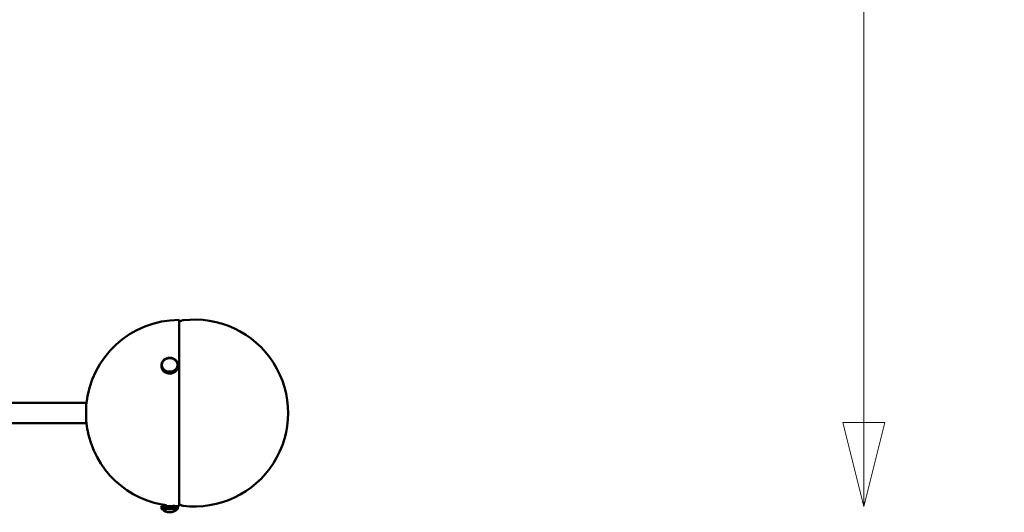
# Model space of a CAD drawing. Header units: millimetres. Extents: x 673 to 4813, y 821 to 3468.
# Tile 11 of 29: x 1895 to 2528, y 1217 to 1533. Entities that reach past the tile are written whole.
import ezdxf

# ---------------------------------------------------------------- set-up
doc = ezdxf.new("R2010")
doc.units = ezdxf.units.MM
doc.header["$LTSCALE"] = 18
doc.layers.add('Widoczne (ISO)', color=7, linetype='Continuous', lineweight=50)
doc.layers.add('Wymiar (ISO)', color=7, linetype='Continuous', lineweight=18)
doc.styles.add('Tekst notatki (ISO)', font='tahoma.ttf')
doc.dimstyles.new('Domyślne (ISO)', dxfattribs={"dimscale": 18, "dimtxt": 3, "dimasz": 3, "dimexe": 3.175, "dimexo": 0, "dimgap": 0.762, "dimtad": 1, "dimdec": 1, "dimlfac": 0.03937, "dimrnd": 1e-08, "dimzin": 0, "dimdsep": 46, "dimtxsty": 'Tekst notatki (ISO)', "dimblk": 'Filled-1', "dimcen": 0.09, "dimdle": 10, "dimse1": 1, "dimse2": 1, "dimclrd": 256, "dimclre": 256, "dimclrt": 256, "dimadec": 0, "dimazin": 0, "dimtfac": 0.666667, "dimtmove": 0, "dimatfit": 3, "dimfxl": 1, "dimtolj": 1, "dimlwd": 15, "dimlwe": 15, "dimarcsym": 0})

# ---------------------------------------------------------------- blocks, each defined once
blk = doc.blocks.new('Filled-1')
at = {"color": 0}
for p, q in [((0, 0), (-1, 0.25)), ((-1, 0.25), (-1, -0.25)), ((-1, 0), (0, 0)), ((-1, -0.25), (0, 0))]:
    blk.add_line(p, q, dxfattribs=at)
at = {"color": 0, "flags": 128}
blk.add_lwpolyline([(-1, -0.25), (0, 0), (-1, 0.25), (-1, -0.25)], dxfattribs=at)
at = {"color": 0}
blk.add_solid([(-1, -0.25), (0, 0), (-1, 0.25), (-1, -0.25)], dxfattribs=at)
blk = doc.blocks.new('*D4')
at = {"layer": 'Defpoints', "color": 0, "transparency": 16777216}
for p in [(1810.42, 2257.73), (2437.43, 2257.73), (2007.79, 1220.5)]:
    blk.add_point(p, dxfattribs=at)
at = {"layer": 'Wymiar (ISO)', "lineweight": 15, "transparency": 16777216}
blk.add_line((2437.43, 1274.5), (2437.43, 2203.73), dxfattribs=at)
at = {"layer": 'Wymiar (ISO)', "lineweight": 15, "transparency": 16777216, "xscale": 54, "yscale": 54, "zscale": 54}
for p, rotation in [((2437.43, 2257.73), 90), ((2437.43, 1220.5), 270)]:
    blk.add_blockref('Filled-1', p, dxfattribs=dict(at, rotation=rotation))
at = {"layer": 'Wymiar (ISO)', "lineweight": 18, "transparency": 16777216, "insert": (2276.23, 1590.46), "char_height": 54, "attachment_point": 1, "rotation": 90, "style": 'Tekst notatki (ISO)'}
blk.add_mtext('\\A1;40.8\\P1037 mm', dxfattribs=at)
blk = doc.blocks.new('*D5')
at = {"layer": 'Defpoints', "color": 0, "transparency": 16777216}
for p in [(1810.42, 2407.73), (2437.43, 2407.73), (2007.79, 1220.5)]:
    blk.add_point(p, dxfattribs=at)
at = {"layer": 'Wymiar (ISO)', "lineweight": 15, "transparency": 16777216}
blk.add_line((2437.43, 1274.5), (2437.43, 2353.73), dxfattribs=at)
at = {"layer": 'Wymiar (ISO)', "lineweight": 15, "transparency": 16777216, "xscale": 54, "yscale": 54, "zscale": 54}
for p, rotation in [((2437.43, 2407.73), 90), ((2437.43, 1220.5), 270)]:
    blk.add_blockref('Filled-1', p, dxfattribs=dict(at, rotation=rotation))
at = {"layer": 'Wymiar (ISO)', "lineweight": 18, "transparency": 16777216, "insert": (2276.23, 2232.68), "char_height": 54, "attachment_point": 1, "rotation": 90, "style": 'Tekst notatki (ISO)'}
blk.add_mtext('\\A1;46.7\\P1187 mm', dxfattribs=at)
blk = doc.blocks.new('*D6')
at = {"layer": 'Defpoints', "color": 0, "transparency": 16777216}
for p in [(1810.42, 2707.73), (2437.43, 2707.73), (2007.79, 1220.5)]:
    blk.add_point(p, dxfattribs=at)
at = {"layer": 'Wymiar (ISO)', "lineweight": 15, "transparency": 16777216}
for p, q in [((2437.43, 2707.73), (2437.43, 3086.47)), ((2437.43, 1274.5), (2437.43, 2653.73))]:
    blk.add_line(p, q, dxfattribs=at)
at = {"layer": 'Wymiar (ISO)', "lineweight": 15, "transparency": 16777216, "xscale": 54, "yscale": 54, "zscale": 54}
for p, rotation in [((2437.43, 2707.73), 90), ((2437.43, 1220.5), 270)]:
    blk.add_blockref('Filled-1', p, dxfattribs=dict(at, rotation=rotation))
at = {"layer": 'Wymiar (ISO)', "lineweight": 18, "transparency": 16777216, "insert": (2276.01, 2775.45), "char_height": 54, "attachment_point": 1, "rotation": 90, "style": 'Tekst notatki (ISO)'}
blk.add_mtext('\\A1;58.6\\P1487 mm', dxfattribs=at)
blk = doc.blocks.new('*D7')
at = {"layer": 'Defpoints', "color": 0, "transparency": 16777216}
for p in [(1810.42, 3157.73), (2437.43, 3157.73), (2007.79, 1220.5)]:
    blk.add_point(p, dxfattribs=at)
at = {"layer": 'Wymiar (ISO)', "lineweight": 15, "transparency": 16777216}
blk.add_line((2437.43, 1274.5), (2437.43, 3103.73), dxfattribs=at)
at = {"layer": 'Wymiar (ISO)', "lineweight": 15, "transparency": 16777216, "xscale": 54, "yscale": 54, "zscale": 54}
for p, rotation in [((2437.43, 3157.73), 90), ((2437.43, 1220.5), 270)]:
    blk.add_blockref('Filled-1', p, dxfattribs=dict(at, rotation=rotation))
at = {"layer": 'Wymiar (ISO)', "lineweight": 18, "transparency": 16777216, "insert": (2276.34, 2998.67), "char_height": 54, "attachment_point": 1, "rotation": 90, "style": 'Tekst notatki (ISO)'}
blk.add_mtext('\\A1;76.3\\P1937 mm', dxfattribs=at)

msp = doc.modelspace()

# ---------------------------------------------------------------- linework, layer by layer
at = {"layer": 'Widoczne (ISO)'}
for p, q in [((1997.79, 1220.75), (1997.79, 1340.25)), ((1997.79, 1339.06), (1998.66, 1339.51)), ((1987.9, 1314.44), (1988.26, 1314.75)), ((1988.43, 1314.59), (1988.26, 1314.75)), ((1988.3, 1314.77), (1988.68, 1315.05)), ((1988.45, 1314.61), (1988.3, 1314.77)), ((1988.3, 1314.71), (1988.3, 1314.77)), ((1988.45, 1314.61), (1988.65, 1314.74)), ((1988.65, 1314.74), (1988.84, 1314.88)), ((1988.84, 1314.88), (1988.68, 1315.05)), ((1988.72, 1315.07), (1989.14, 1315.31)), ((1988.86, 1314.89), (1988.72, 1315.07)), ((1988.72, 1315), (1988.72, 1315.07)), ((1988.84, 1314.88), (1988.84, 1314.87)), ((1988.86, 1314.89), (1989.07, 1315.01)), ((1988.86, 1314.88), (1988.86, 1314.89)), ((1989.07, 1315.01), (1989.28, 1315.13)), ((1989.28, 1315.13), (1989.14, 1315.31)), ((1989.19, 1315.33), (1989.63, 1315.53)), ((1989.3, 1315.14), (1989.19, 1315.33)), ((1989.19, 1315.25), (1989.19, 1315.33)), ((1989.28, 1315.13), (1989.28, 1315.12)), ((1989.3, 1315.14), (1989.52, 1315.23)), ((1989.3, 1315.13), (1989.3, 1315.14)), ((1989.52, 1315.23), (1989.75, 1315.33)), ((1989.75, 1315.33), (1989.63, 1315.53)), ((1989.68, 1315.54), (1990.15, 1315.7)), ((1989.77, 1315.34), (1989.68, 1315.54)), ((1989.68, 1315.45), (1989.68, 1315.54)), ((1989.75, 1315.33), (1989.75, 1315.33)), ((1989.77, 1315.34), (1990, 1315.42)), ((1989.77, 1315.33), (1989.77, 1315.34)), ((1990, 1315.42), (1990.24, 1315.5)), ((1990.24, 1315.5), (1990.15, 1315.7)), ((1990.19, 1315.71), (1990.68, 1315.82)), ((1990.26, 1315.5), (1990.19, 1315.71)), ((1990.19, 1315.59), (1990.19, 1315.71)), ((1990.24, 1315.5), (1990.24, 1315.49)), ((1990.26, 1315.5), (1990.5, 1315.56)), ((1990.26, 1315.5), (1990.26, 1315.5)), ((1990.5, 1315.56), (1990.74, 1315.61)), ((1990.74, 1315.61), (1990.68, 1315.82)), ((1990.73, 1315.83), (1991.22, 1315.9)), ((1990.77, 1315.62), (1990.73, 1315.83)), ((1990.73, 1315.66), (1990.73, 1315.83)), ((1990.74, 1315.61), (1990.74, 1315.61)), ((1990.77, 1315.62), (1991.01, 1315.65)), ((1990.77, 1315.61), (1990.77, 1315.62)), ((1991.01, 1315.65), (1991.26, 1315.68)), ((1991.26, 1315.68), (1991.22, 1315.9)), ((1991.26, 1315.68), (1991.26, 1315.68)), ((1991.27, 1315.9), (1991.77, 1315.93)), ((1991.28, 1315.69), (1991.27, 1315.9)), ((1991.27, 1315.68), (1991.27, 1315.9)), ((1991.28, 1315.69), (1991.53, 1315.7)), ((1991.28, 1315.68), (1991.28, 1315.69)), ((1991.53, 1315.7), (1991.78, 1315.71)), ((1991.78, 1315.71), (1991.77, 1315.93)), ((1991.78, 1315.71), (1991.78, 1315.7)), ((1991.81, 1315.71), (1991.82, 1315.93)), ((1991.81, 1315.71), (1992.06, 1315.7)), ((1991.81, 1315.7), (1991.81, 1315.71)), ((1991.82, 1315.93), (1992.32, 1315.9)), ((1992.06, 1315.7), (1992.31, 1315.69)), ((1992.31, 1315.69), (1992.32, 1315.9)), ((1992.31, 1315.69), (1992.31, 1315.68)), ((1992.32, 1315.9), (1992.32, 1315.68)), ((1992.33, 1315.68), (1992.37, 1315.9)), ((1992.33, 1315.68), (1992.58, 1315.65)), ((1992.33, 1315.68), (1992.33, 1315.68)), ((1992.37, 1315.9), (1992.86, 1315.83)), ((1992.58, 1315.65), (1992.82, 1315.62)), ((1992.82, 1315.62), (1992.86, 1315.83)), ((1992.82, 1315.62), (1992.82, 1315.61)), ((1992.85, 1315.61), (1992.91, 1315.82)), ((1992.85, 1315.61), (1993.09, 1315.55)), ((1992.85, 1315.61), (1992.85, 1315.61)), ((1992.86, 1315.83), (1992.86, 1315.66)), ((1992.91, 1315.82), (1993.4, 1315.71)), ((1993.09, 1315.55), (1993.33, 1315.5)), ((1993.33, 1315.5), (1993.4, 1315.71)), ((1993.33, 1315.5), (1993.33, 1315.49)), ((1993.35, 1315.49), (1993.44, 1315.69)), ((1993.35, 1315.49), (1993.59, 1315.41)), ((1993.35, 1315.49), (1993.35, 1315.49)), ((1993.4, 1315.71), (1993.4, 1315.59)), ((1993.44, 1315.69), (1993.91, 1315.54)), ((1993.59, 1315.41), (1993.82, 1315.34)), ((1993.82, 1315.34), (1993.91, 1315.54)), ((1993.82, 1315.34), (1993.82, 1315.33)), ((1993.84, 1315.33), (1993.96, 1315.52)), ((1993.84, 1315.33), (1994.06, 1315.23)), ((1993.84, 1315.32), (1993.84, 1315.33)), ((1993.91, 1315.54), (1993.91, 1315.44)), ((1993.96, 1315.52), (1994.4, 1315.32)), ((1994.06, 1315.23), (1994.29, 1315.13)), ((1994.29, 1315.13), (1994.4, 1315.32)), ((1994.29, 1315.13), (1994.29, 1315.12)), ((1994.31, 1315.12), (1994.44, 1315.3)), ((1994.31, 1315.12), (1994.52, 1315)), ((1994.31, 1315.11), (1994.31, 1315.12)), ((1994.4, 1315.32), (1994.4, 1315.24)), ((1994.44, 1315.3), (1994.86, 1315.07)), ((1994.52, 1315), (1994.73, 1314.88)), ((1994.73, 1314.88), (1994.86, 1315.07)), ((1994.73, 1314.88), (1994.73, 1314.88)), ((1994.75, 1314.87), (1994.9, 1315.04)), ((1994.75, 1314.87), (1994.94, 1314.74)), ((1994.75, 1314.87), (1994.75, 1314.87)), ((1994.86, 1315.07), (1994.86, 1315)), ((1994.9, 1315.04), (1995.29, 1314.77)), ((1995.13, 1314.6), (1995.29, 1314.77)), ((1995.29, 1314.77), (1995.29, 1314.71)), ((1986.53, 1311.4), (1986.56, 1311.83)), ((1986.78, 1311.39), (1986.53, 1311.4)), ((1986.53, 1311.36), (1986.53, 1311.4)), ((1986.78, 1311.37), (1986.53, 1311.36)), ((1986.53, 1311.36), (1986.53, 1310.36)), ((1986.56, 1310.92), (1986.53, 1311.36)), ((1986.53, 1310.36), (1986.56, 1309.92)), ((1986.81, 1311.82), (1986.56, 1311.83)), ((1986.81, 1310.94), (1986.56, 1310.92)), ((1986.56, 1309.92), (1986.56, 1310.92)), ((1986.81, 1310.92), (1986.56, 1310.88)), ((1986.56, 1310.88), (1986.56, 1309.88)), ((1986.64, 1310.45), (1986.56, 1310.88)), ((1986.56, 1309.92), (1986.56, 1309.92)), ((1986.56, 1309.88), (1986.64, 1309.45)), ((1986.57, 1311.88), (1986.64, 1312.3)), ((1986.81, 1311.84), (1986.57, 1311.88)), ((1986.57, 1311.83), (1986.57, 1311.88)), ((1986.89, 1312.27), (1986.64, 1312.3)), ((1986.89, 1310.49), (1986.64, 1310.45)), ((1986.64, 1309.45), (1986.64, 1310.45)), ((1986.65, 1309.46), (1986.64, 1309.45)), ((1986.65, 1312.35), (1986.78, 1312.76)), ((1986.9, 1312.29), (1986.65, 1312.35)), ((1986.65, 1312.3), (1986.65, 1312.35)), ((1986.89, 1310.47), (1986.65, 1310.41)), ((1986.65, 1310.41), (1986.65, 1309.41)), ((1986.78, 1309.99), (1986.65, 1310.41)), ((1986.65, 1309.41), (1986.78, 1308.99)), ((1987.03, 1312.71), (1986.78, 1312.76)), ((1986.78, 1311.39), (1986.8, 1311.61)), ((1986.78, 1311.37), (1986.78, 1311.39)), ((1986.8, 1311.15), (1986.78, 1311.37)), ((1987.02, 1310.05), (1986.78, 1309.99)), ((1986.78, 1308.99), (1986.78, 1309.99)), ((1986.8, 1309), (1986.78, 1308.99)), ((1986.79, 1311.37), (1986.79, 1311.26)), ((1986.8, 1312.81), (1986.98, 1313.21)), ((1987.03, 1312.73), (1986.8, 1312.81)), ((1986.8, 1312.76), (1986.8, 1312.81)), ((1986.8, 1311.61), (1986.81, 1311.82)), ((1986.81, 1310.94), (1986.8, 1311.15)), ((1987.03, 1310.03), (1986.8, 1309.95)), ((1986.8, 1309.95), (1986.8, 1308.95)), ((1986.97, 1309.55), (1986.8, 1309.95)), ((1986.8, 1308.95), (1986.97, 1308.55)), ((1986.81, 1311.84), (1986.85, 1312.06)), ((1986.81, 1311.79), (1986.81, 1311.84)), ((1986.81, 1311.82), (1986.81, 1311.77)), ((1986.81, 1310.91), (1986.81, 1310.94)), ((1986.85, 1310.7), (1986.81, 1310.92)), ((1986.85, 1312.06), (1986.89, 1312.27)), ((1986.89, 1310.49), (1986.85, 1310.7)), ((1986.89, 1312.27), (1986.89, 1312.24)), ((1986.89, 1310.47), (1986.89, 1310.49)), ((1986.96, 1310.26), (1986.89, 1310.47)), ((1986.9, 1312.29), (1986.96, 1312.5)), ((1986.9, 1312.26), (1986.9, 1312.29)), ((1986.96, 1312.5), (1987.03, 1312.71)), ((1987.02, 1310.05), (1986.96, 1310.26)), ((1987.21, 1309.62), (1986.97, 1309.55)), ((1986.97, 1308.55), (1986.97, 1309.55)), ((1987, 1308.55), (1986.97, 1308.55)), ((1987.21, 1313.13), (1986.98, 1313.21)), ((1987, 1313.25), (1987.23, 1313.64)), ((1987.22, 1313.15), (1987, 1313.25)), ((1987, 1313.2), (1987, 1313.25)), ((1987.22, 1309.61), (1987, 1309.51)), ((1987, 1309.51), (1987, 1308.51)), ((1987.22, 1309.12), (1987, 1309.51)), ((1987, 1308.51), (1987.22, 1308.12)), ((1987.02, 1310.03), (1987.02, 1310.05)), ((1987.03, 1312.73), (1987.12, 1312.93)), ((1987.03, 1312.71), (1987.03, 1312.73)), ((1987.03, 1312.71), (1987.03, 1312.69)), ((1987.12, 1309.83), (1987.03, 1310.03)), ((1987.12, 1312.93), (1987.21, 1313.13)), ((1987.21, 1309.62), (1987.12, 1309.83)), ((1987.21, 1313.13), (1987.21, 1313.12)), ((1987.21, 1309.6), (1987.21, 1309.62)), ((1987.22, 1313.15), (1987.34, 1313.34)), ((1987.22, 1313.14), (1987.22, 1313.15)), ((1987.33, 1309.41), (1987.22, 1309.61)), ((1987.44, 1309.22), (1987.22, 1309.12)), ((1987.22, 1308.12), (1987.22, 1309.12)), ((1987.45, 1313.54), (1987.23, 1313.64)), ((1987.25, 1313.67), (1987.53, 1314.04)), ((1987.46, 1313.55), (1987.25, 1313.67)), ((1987.25, 1313.62), (1987.25, 1313.67)), ((1987.46, 1309.2), (1987.25, 1309.08)), ((1987.25, 1309.08), (1987.25, 1308.08)), ((1987.52, 1308.72), (1987.25, 1309.08)), ((1987.44, 1309.22), (1987.33, 1309.41)), ((1987.34, 1313.34), (1987.45, 1313.54)), ((1987.44, 1309.19), (1987.44, 1309.22)), ((1987.45, 1313.54), (1987.45, 1313.53)), ((1987.46, 1313.55), (1987.6, 1313.74)), ((1987.46, 1313.54), (1987.46, 1313.55)), ((1987.59, 1309.02), (1987.46, 1309.2)), ((1987.73, 1308.84), (1987.52, 1308.72)), ((1987.52, 1307.72), (1987.52, 1308.72)), ((1987.74, 1313.92), (1987.53, 1314.04)), ((1987.74, 1308.82), (1987.55, 1308.68)), ((1987.55, 1308.68), (1987.55, 1307.68)), ((1987.86, 1308.35), (1987.55, 1308.68)), ((1987.56, 1314.07), (1987.87, 1314.41)), ((1987.75, 1313.93), (1987.56, 1314.07)), ((1987.56, 1314.02), (1987.56, 1314.07)), ((1987.73, 1308.84), (1987.59, 1309.02)), ((1987.6, 1313.74), (1987.74, 1313.92)), ((1987.73, 1308.81), (1987.73, 1308.84)), ((1987.74, 1313.92), (1987.74, 1313.91)), ((1987.9, 1308.65), (1987.74, 1308.82)), ((1987.75, 1313.93), (1987.91, 1314.1)), ((1987.75, 1313.93), (1987.75, 1313.93)), ((1988.06, 1308.48), (1987.86, 1308.35)), ((1988.06, 1314.27), (1987.87, 1314.41)), ((1988.08, 1314.29), (1987.9, 1314.44)), ((1987.9, 1314.38), (1987.9, 1314.44)), ((1988.06, 1308.48), (1987.9, 1308.65)), ((1988.07, 1308.47), (1987.9, 1308.32)), ((1987.91, 1314.1), (1988.06, 1314.27)), ((1988.06, 1314.27), (1988.06, 1314.26)), ((1988.06, 1308.45), (1988.06, 1308.48)), ((1988.25, 1308.32), (1988.07, 1308.47)), ((1988.08, 1314.29), (1988.26, 1314.44)), ((1988.08, 1314.28), (1988.08, 1314.29)), ((1988.26, 1314.44), (1988.43, 1314.59)), ((1988.43, 1314.59), (1988.43, 1314.58)), ((1988.45, 1314.6), (1988.45, 1314.61)), ((1994.94, 1314.74), (1995.13, 1314.6)), ((1995.13, 1314.6), (1995.13, 1314.59)), ((1995.15, 1314.58), (1995.33, 1314.74)), ((1995.15, 1314.58), (1995.33, 1314.43)), ((1995.15, 1314.58), (1995.15, 1314.58)), ((1995.5, 1308.46), (1995.32, 1308.31)), ((1995.33, 1314.74), (1995.68, 1314.43)), ((1995.33, 1314.43), (1995.51, 1314.28)), ((1995.5, 1308.46), (1995.67, 1308.31)), ((1995.51, 1314.28), (1995.68, 1314.43)), ((1995.51, 1314.28), (1995.51, 1314.27)), ((1995.67, 1308.64), (1995.51, 1308.48)), ((1995.51, 1308.48), (1995.51, 1308.45)), ((1995.51, 1308.48), (1995.71, 1308.34)), ((1995.52, 1314.26), (1995.72, 1314.4)), ((1995.52, 1314.26), (1995.68, 1314.09)), ((1995.52, 1314.25), (1995.52, 1314.26)), ((1995.83, 1308.81), (1995.67, 1308.64)), ((1995.68, 1314.43), (1995.68, 1314.38)), ((1995.68, 1314.09), (1995.84, 1313.93)), ((1996.02, 1308.68), (1995.71, 1308.34)), ((1995.72, 1314.4), (1996.03, 1314.06)), ((1995.83, 1308.81), (1996.02, 1308.68)), ((1995.84, 1313.93), (1996.03, 1314.06)), ((1995.84, 1313.93), (1995.84, 1313.92)), ((1995.98, 1309.01), (1995.84, 1308.83)), ((1995.84, 1308.83), (1995.84, 1308.8)), ((1995.84, 1308.83), (1996.05, 1308.71)), ((1995.85, 1313.91), (1996.06, 1314.03)), ((1995.85, 1313.91), (1995.99, 1313.73)), ((1995.85, 1313.9), (1995.85, 1313.91)), ((1996.12, 1309.19), (1995.98, 1309.01)), ((1995.99, 1313.73), (1996.12, 1313.55)), ((1996.02, 1307.68), (1996.02, 1308.68)), ((1996.03, 1314.06), (1996.03, 1314.01)), ((1996.32, 1309.07), (1996.05, 1308.71)), ((1996.05, 1308.71), (1996.05, 1307.71)), ((1996.06, 1314.03), (1996.33, 1313.66)), ((1996.12, 1313.55), (1996.33, 1313.66)), ((1996.12, 1313.55), (1996.12, 1313.53)), ((1996.12, 1309.19), (1996.32, 1309.07)), ((1996.13, 1313.53), (1996.36, 1313.63)), ((1996.13, 1313.53), (1996.25, 1313.33)), ((1996.13, 1313.52), (1996.13, 1313.53)), ((1996.24, 1309.4), (1996.13, 1309.21)), ((1996.13, 1309.21), (1996.13, 1309.19)), ((1996.13, 1309.21), (1996.35, 1309.11)), ((1996.35, 1309.6), (1996.24, 1309.4)), ((1996.25, 1313.33), (1996.36, 1313.14)), ((1996.32, 1308.07), (1996.32, 1309.07)), ((1996.33, 1313.66), (1996.33, 1313.61)), ((1996.35, 1309.6), (1996.58, 1309.5)), ((1996.58, 1309.5), (1996.35, 1309.11)), ((1996.35, 1309.11), (1996.35, 1308.11)), ((1996.35, 1308.11), (1996.58, 1308.5)), ((1996.36, 1313.63), (1996.58, 1313.24)), ((1996.36, 1313.14), (1996.58, 1313.24)), ((1996.36, 1313.14), (1996.36, 1313.13)), ((1996.45, 1309.82), (1996.36, 1309.61)), ((1996.36, 1309.61), (1996.36, 1309.59)), ((1996.36, 1309.61), (1996.6, 1309.54)), ((1996.37, 1313.12), (1996.6, 1313.2)), ((1996.37, 1313.12), (1996.46, 1312.92)), ((1996.37, 1313.11), (1996.37, 1313.12)), ((1996.54, 1310.02), (1996.45, 1309.82)), ((1996.46, 1312.92), (1996.55, 1312.72)), ((1996.54, 1310.02), (1996.78, 1309.94)), ((1996.55, 1312.72), (1996.78, 1312.8)), ((1996.55, 1312.72), (1996.55, 1312.7)), ((1996.62, 1310.25), (1996.55, 1310.04)), ((1996.55, 1310.04), (1996.55, 1310.02)), ((1996.55, 1310.04), (1996.79, 1309.98)), ((1996.56, 1312.7), (1996.8, 1312.75)), ((1996.56, 1312.7), (1996.62, 1312.49)), ((1996.56, 1312.68), (1996.56, 1312.7)), ((1996.58, 1313.24), (1996.58, 1313.19)), ((1996.58, 1308.5), (1996.58, 1309.5)), ((1996.58, 1308.54), (1996.6, 1308.54)), ((1996.6, 1313.2), (1996.78, 1312.8)), ((1996.78, 1309.94), (1996.6, 1309.54)), ((1996.6, 1309.54), (1996.6, 1308.54)), ((1996.6, 1308.54), (1996.78, 1308.94)), ((1996.62, 1312.49), (1996.68, 1312.28)), ((1996.68, 1310.46), (1996.62, 1310.25)), ((1996.68, 1312.28), (1996.93, 1312.34)), ((1996.68, 1312.28), (1996.68, 1312.25)), ((1996.68, 1310.46), (1996.92, 1310.4)), ((1996.69, 1312.26), (1996.94, 1312.29)), ((1996.69, 1312.26), (1996.73, 1312.05)), ((1996.69, 1312.23), (1996.69, 1312.26)), ((1996.73, 1310.69), (1996.69, 1310.48)), ((1996.69, 1310.48), (1996.69, 1310.46)), ((1996.69, 1310.48), (1996.93, 1310.44)), ((1996.73, 1312.05), (1996.77, 1311.83)), ((1996.77, 1310.9), (1996.73, 1310.69)), ((1996.77, 1311.83), (1997.01, 1311.87)), ((1996.77, 1311.83), (1996.77, 1311.78)), ((1996.77, 1311.81), (1997.02, 1311.82)), ((1996.77, 1311.81), (1996.78, 1311.59)), ((1996.77, 1311.75), (1996.77, 1311.81)), ((1996.78, 1311.14), (1996.77, 1310.93)), ((1996.77, 1310.93), (1996.77, 1310.9)), ((1996.77, 1310.93), (1997.02, 1310.91)), ((1996.77, 1310.9), (1997.01, 1310.87)), ((1996.78, 1312.8), (1996.78, 1312.75)), ((1996.78, 1311.59), (1996.8, 1311.38)), ((1996.8, 1311.36), (1996.78, 1311.14)), ((1996.78, 1308.94), (1996.78, 1309.94)), ((1996.78, 1308.99), (1996.79, 1308.98)), ((1996.79, 1311.37), (1996.79, 1311.26)), ((1996.92, 1310.4), (1996.79, 1309.98)), ((1996.79, 1309.98), (1996.79, 1308.98)), ((1996.79, 1308.98), (1996.92, 1309.4)), ((1996.8, 1312.75), (1996.93, 1312.34)), ((1996.8, 1311.38), (1997.04, 1311.39)), ((1996.8, 1311.38), (1996.8, 1311.36)), ((1996.8, 1311.36), (1997.04, 1311.35)), ((1996.92, 1309.4), (1996.92, 1310.4)), ((1996.92, 1309.44), (1996.93, 1309.44)), ((1996.93, 1312.34), (1996.93, 1312.29)), ((1997.01, 1310.87), (1996.93, 1310.44)), ((1996.93, 1310.44), (1996.93, 1309.44)), ((1996.93, 1309.44), (1997.01, 1309.87)), ((1996.94, 1312.29), (1997.01, 1311.87)), ((1997.01, 1311.87), (1997.01, 1311.82)), ((1997.01, 1309.87), (1997.01, 1310.87)), ((1997.01, 1309.91), (1997.02, 1309.91)), ((1997.02, 1311.82), (1997.04, 1311.39)), ((1997.04, 1311.35), (1997.02, 1310.91)), ((1997.02, 1310.91), (1997.02, 1309.91)), ((1997.02, 1309.91), (1997.04, 1310.35)), ((1997.04, 1311.39), (1997.04, 1310.39)), ((1997.04, 1310.35), (1997.04, 1311.35)), ((1997.04, 1310.39), (1997.04, 1310.39)), ((1987.25, 1308.13), (1987.22, 1308.12)), ((1987.25, 1308.08), (1987.52, 1307.72)), ((1987.55, 1307.74), (1987.52, 1307.72)), ((1987.55, 1307.68), (1987.86, 1307.35)), ((1987.86, 1307.35), (1987.86, 1308.35)), ((1987.9, 1307.37), (1987.86, 1307.35)), ((1987.9, 1308.32), (1987.9, 1307.32)), ((1988.25, 1308.01), (1987.9, 1308.32)), ((1987.9, 1307.32), (1988.25, 1307.01)), ((1988.43, 1308.16), (1988.25, 1308.32)), ((1988.43, 1308.16), (1988.25, 1308.01)), ((1988.25, 1307.01), (1988.25, 1308.01)), ((1988.29, 1307.04), (1988.25, 1307.01)), ((1988.44, 1308.15), (1988.29, 1307.98)), ((1988.29, 1307.98), (1988.29, 1306.98)), ((1988.67, 1307.71), (1988.29, 1307.98)), ((1988.29, 1306.98), (1988.67, 1306.71)), ((1988.43, 1308.13), (1988.43, 1308.16)), ((1988.64, 1308.01), (1988.44, 1308.15)), ((1988.83, 1307.88), (1988.64, 1308.01)), ((1988.83, 1307.88), (1988.67, 1307.71)), ((1988.67, 1306.71), (1988.67, 1307.71)), ((1988.71, 1306.75), (1988.67, 1306.71)), ((1988.85, 1307.86), (1988.71, 1307.68)), ((1988.71, 1307.68), (1988.71, 1306.68)), ((1989.13, 1307.45), (1988.71, 1307.68)), ((1988.71, 1306.68), (1989.13, 1306.45)), ((1988.83, 1307.84), (1988.83, 1307.88)), ((1989.06, 1307.74), (1988.85, 1307.86)), ((1989.27, 1307.63), (1989.06, 1307.74)), ((1989.27, 1307.63), (1989.13, 1307.45)), ((1989.13, 1306.45), (1989.13, 1307.45)), ((1989.18, 1306.5), (1989.13, 1306.45)), ((1989.29, 1307.62), (1989.18, 1307.42)), ((1989.18, 1307.42), (1989.18, 1306.42)), ((1989.62, 1307.23), (1989.18, 1307.42)), ((1989.18, 1306.42), (1989.62, 1306.23)), ((1989.27, 1307.58), (1989.27, 1307.63)), ((1989.51, 1307.52), (1989.29, 1307.62)), ((1989.74, 1307.42), (1989.51, 1307.52)), ((1989.74, 1307.42), (1989.62, 1307.23)), ((1989.62, 1306.23), (1989.62, 1307.23)), ((1989.67, 1306.3), (1989.62, 1306.23)), ((1989.76, 1307.41), (1989.67, 1307.21)), ((1989.67, 1307.21), (1989.67, 1306.21)), ((1990.13, 1307.05), (1989.67, 1307.21)), ((1989.67, 1306.21), (1990.13, 1306.05)), ((1989.74, 1307.36), (1989.74, 1307.42)), ((1989.99, 1307.33), (1989.76, 1307.41)), ((1990.22, 1307.25), (1989.99, 1307.33)), ((1990.22, 1307.25), (1990.13, 1307.05)), ((1990.13, 1306.05), (1990.13, 1307.05)), ((1990.18, 1306.16), (1990.13, 1306.05)), ((1990.25, 1307.25), (1990.18, 1307.04)), ((1990.18, 1307.04), (1990.18, 1306.04)), ((1990.67, 1306.93), (1990.18, 1307.04)), ((1990.18, 1306.04), (1990.67, 1305.93)), ((1990.22, 1307.17), (1990.22, 1307.25)), ((1990.49, 1307.19), (1990.25, 1307.25)), ((1990.73, 1307.14), (1990.49, 1307.19)), ((1990.73, 1307.14), (1990.67, 1306.93)), ((1990.67, 1305.93), (1990.67, 1306.93)), ((1990.71, 1306.08), (1990.67, 1305.93)), ((1990.75, 1307.13), (1990.71, 1306.92)), ((1990.71, 1306.92), (1990.71, 1305.92)), ((1991.21, 1306.85), (1990.71, 1306.92)), ((1990.71, 1305.92), (1991.21, 1305.85)), ((1990.73, 1307), (1990.73, 1307.14)), ((1991, 1307.1), (1990.75, 1307.13)), ((1991.25, 1307.06), (1991, 1307.1)), ((1991.25, 1307.06), (1991.21, 1306.85)), ((1991.21, 1305.85), (1991.21, 1306.85)), ((1991.25, 1306.06), (1991.21, 1305.85)), ((1991.25, 1306.06), (1991.25, 1307.06)), ((1991.27, 1307.06), (1991.26, 1306.84)), ((1991.26, 1306.84), (1991.26, 1305.84)), ((1991.76, 1306.82), (1991.26, 1306.84)), ((1991.26, 1305.84), (1991.76, 1305.82)), ((1991.52, 1307.05), (1991.27, 1307.06)), ((1991.77, 1307.04), (1991.52, 1307.05)), ((1991.77, 1307.04), (1991.76, 1306.82)), ((1991.76, 1305.82), (1991.76, 1306.82)), ((1991.77, 1306.04), (1991.76, 1305.82)), ((1991.77, 1306.04), (1991.77, 1307.04)), ((1992.04, 1307.05), (1991.79, 1307.04)), ((1991.79, 1307.04), (1991.79, 1306.04)), ((1991.79, 1307.04), (1991.81, 1306.82)), ((1991.79, 1306.04), (1991.81, 1305.82)), ((1992.31, 1306.84), (1991.81, 1306.82)), ((1991.81, 1306.82), (1991.81, 1305.82)), ((1991.81, 1305.82), (1992.31, 1305.84)), ((1992.29, 1307.06), (1992.04, 1307.05)), ((1992.29, 1307.06), (1992.31, 1306.84)), ((1992.31, 1305.84), (1992.31, 1306.84)), ((1992.57, 1307.1), (1992.32, 1307.06)), ((1992.32, 1307.06), (1992.32, 1306.06)), ((1992.32, 1307.06), (1992.36, 1306.85)), ((1992.32, 1306.06), (1992.36, 1305.85)), ((1992.85, 1306.92), (1992.36, 1306.85)), ((1992.36, 1306.85), (1992.36, 1305.85)), ((1992.36, 1305.85), (1992.85, 1305.92)), ((1992.81, 1307.13), (1992.57, 1307.1)), ((1992.81, 1307.13), (1992.85, 1306.92)), ((1993.08, 1307.19), (1992.84, 1307.13)), ((1992.84, 1307.13), (1992.84, 1307)), ((1992.84, 1307.13), (1992.9, 1306.92)), ((1992.85, 1305.92), (1992.85, 1306.92)), ((1992.85, 1306.08), (1992.9, 1305.92)), ((1993.38, 1307.04), (1992.9, 1306.92)), ((1992.9, 1306.92), (1992.9, 1305.92)), ((1992.9, 1305.92), (1993.38, 1306.04)), ((1993.32, 1307.25), (1993.08, 1307.19)), ((1993.32, 1307.25), (1993.38, 1307.04)), ((1993.58, 1307.33), (1993.34, 1307.25)), ((1993.34, 1307.25), (1993.34, 1307.17)), ((1993.34, 1307.25), (1993.43, 1307.05)), ((1993.38, 1306.04), (1993.38, 1307.04)), ((1993.38, 1306.16), (1993.43, 1306.05)), ((1993.9, 1307.2), (1993.43, 1307.05)), ((1993.43, 1307.05), (1993.43, 1306.05)), ((1993.43, 1306.05), (1993.9, 1306.2)), ((1993.81, 1307.41), (1993.58, 1307.33)), ((1993.81, 1307.41), (1993.9, 1307.2)), ((1994.05, 1307.51), (1993.83, 1307.41)), ((1993.83, 1307.41), (1993.83, 1307.36)), ((1993.83, 1307.41), (1993.94, 1307.22)), ((1993.9, 1306.2), (1993.9, 1307.2)), ((1993.9, 1306.3), (1993.94, 1306.22)), ((1994.39, 1307.42), (1993.94, 1307.22)), ((1993.94, 1307.22), (1993.94, 1306.22)), ((1993.94, 1306.22), (1994.39, 1306.42)), ((1994.28, 1307.61), (1994.05, 1307.51)), ((1994.28, 1307.61), (1994.39, 1307.42)), ((1994.51, 1307.74), (1994.3, 1307.62)), ((1994.3, 1307.62), (1994.3, 1307.58)), ((1994.3, 1307.62), (1994.43, 1307.44)), ((1994.39, 1306.42), (1994.39, 1307.42)), ((1994.39, 1306.5), (1994.43, 1306.44)), ((1994.85, 1307.68), (1994.43, 1307.44)), ((1994.43, 1307.44), (1994.43, 1306.44)), ((1994.43, 1306.44), (1994.85, 1306.68)), ((1994.72, 1307.86), (1994.51, 1307.74)), ((1994.72, 1307.86), (1994.85, 1307.68)), ((1994.93, 1308.01), (1994.74, 1307.87)), ((1994.74, 1307.87), (1994.74, 1307.83)), ((1994.74, 1307.87), (1994.89, 1307.7)), ((1994.85, 1306.68), (1994.85, 1307.68)), ((1994.85, 1306.74), (1994.89, 1306.7)), ((1995.28, 1307.97), (1994.89, 1307.7)), ((1994.89, 1307.7), (1994.89, 1306.7)), ((1994.89, 1306.7), (1995.28, 1306.97)), ((1995.13, 1308.14), (1994.93, 1308.01)), ((1995.13, 1308.14), (1995.28, 1307.97)), ((1995.32, 1308.31), (1995.14, 1308.15)), ((1995.14, 1308.15), (1995.14, 1308.12)), ((1995.14, 1308.15), (1995.32, 1308)), ((1995.28, 1306.97), (1995.28, 1307.97)), ((1995.28, 1307.03), (1995.32, 1307)), ((1995.67, 1308.31), (1995.32, 1308)), ((1995.32, 1308), (1995.32, 1307)), ((1995.32, 1307), (1995.67, 1307.31)), ((1995.67, 1307.31), (1995.67, 1308.31)), ((1995.67, 1307.36), (1995.71, 1307.34)), ((1995.71, 1308.34), (1995.71, 1307.34)), ((1995.71, 1307.34), (1996.02, 1307.68)), ((1996.02, 1307.73), (1996.05, 1307.71)), ((1996.05, 1307.71), (1996.32, 1308.07)), ((1996.32, 1308.12), (1996.35, 1308.11)), ((1938.25, 1287), (1871.07, 1287)), ((1938.25, 1274), (1938.25, 1287)), ((1938.25, 1274), (1871.07, 1274)), ((1986.53, 1220.75), (1986.53, 1218.75)), ((1986.55, 1220.75), (1986.53, 1220.75)), ((1986.55, 1220.75), (1986.55, 1218.75)), ((1986.61, 1220.75), (1986.55, 1220.75)), ((1986.55, 1220.75), (1986.55, 1220.75)), ((1986.55, 1218.75), (1986.55, 1220.75)), ((1986.62, 1220.75), (1986.61, 1220.75)), ((1986.61, 1218.75), (1986.61, 1220.75)), ((1986.62, 1220.75), (1986.62, 1218.75)), ((1986.74, 1220.75), (1986.62, 1220.75)), ((1986.75, 1220.75), (1986.74, 1220.75)), ((1986.74, 1218.75), (1986.74, 1220.75)), ((1986.75, 1220.75), (1986.75, 1218.75)), ((1986.91, 1220.75), (1986.75, 1220.75)), ((1986.79, 1221.77), (1986.79, 1221.75)), ((1986.79, 1221.75), (1987, 1221.75)), ((1986.93, 1220.75), (1986.91, 1220.75)), ((1986.91, 1218.75), (1986.91, 1220.75)), ((1986.93, 1220.75), (1986.93, 1218.75)), ((1987.15, 1220.75), (1986.93, 1220.75)), ((1987.17, 1220.75), (1987.15, 1220.75)), ((1987.15, 1218.75), (1987.15, 1220.75)), ((1987.17, 1220.75), (1987.17, 1218.75)), ((1987.43, 1220.75), (1987.17, 1220.75)), ((1987.46, 1220.75), (1987.43, 1220.75)), ((1987.43, 1218.75), (1987.43, 1220.75)), ((1987.46, 1220.75), (1987.46, 1218.75)), ((1987.76, 1220.75), (1987.46, 1220.75)), ((1987.79, 1220.75), (1987.76, 1220.75)), ((1987.76, 1218.75), (1987.76, 1220.75)), ((1987.79, 1220.75), (1987.79, 1218.75)), ((1988.14, 1220.75), (1987.79, 1220.75)), ((1988.17, 1220.75), (1988.14, 1220.75)), ((1988.14, 1218.75), (1988.14, 1220.75)), ((1988.17, 1220.75), (1988.17, 1218.75)), ((1988.55, 1220.75), (1988.17, 1220.75)), ((1988.59, 1220.75), (1988.55, 1220.75)), ((1988.55, 1218.75), (1988.55, 1220.75)), ((1988.59, 1220.75), (1988.59, 1218.75)), ((1989, 1220.75), (1988.59, 1220.75)), ((1989.04, 1220.75), (1989, 1220.75)), ((1989, 1218.75), (1989, 1220.75)), ((1989.04, 1220.75), (1989.04, 1218.75)), ((1989.48, 1220.75), (1989.04, 1220.75)), ((1989.53, 1220.75), (1989.48, 1220.75)), ((1989.48, 1218.75), (1989.48, 1220.75)), ((1989.53, 1220.75), (1989.53, 1218.75)), ((1989.99, 1220.75), (1989.53, 1220.75)), ((1989.79, 1220.75), (1989.79, 1221.29)), ((1990.03, 1220.75), (1989.99, 1220.75)), ((1989.99, 1218.75), (1989.99, 1220.75)), ((1990.03, 1220.75), (1990.03, 1218.75)), ((1990.51, 1220.75), (1990.03, 1220.75)), ((1990.56, 1220.75), (1990.51, 1220.75)), ((1990.51, 1218.75), (1990.51, 1220.75)), ((1990.56, 1220.75), (1990.56, 1218.75)), ((1991.05, 1220.75), (1990.56, 1220.75)), ((1991.1, 1220.75), (1991.05, 1220.75)), ((1991.05, 1218.75), (1991.05, 1220.75)), ((1991.1, 1220.75), (1991.1, 1218.75)), ((1991.6, 1220.75), (1991.1, 1220.75)), ((1991.1, 1218.75), (1991.1, 1220.75)), ((1991.1, 1220.75), (1991.1, 1220.75)), ((1991.62, 1220.75), (1991.6, 1220.75)), ((1991.6, 1218.75), (1991.6, 1220.75)), ((1991.62, 1218.75), (1991.62, 1220.75)), ((1991.65, 1220.75), (1991.62, 1220.75)), ((1991.65, 1220.75), (1991.65, 1218.75)), ((1991.65, 1220.75), (1991.65, 1218.75)), ((1991.65, 1220.75), (1991.65, 1220.75)), ((1992.15, 1220.75), (1991.65, 1220.75)), ((1992.15, 1218.75), (1992.15, 1220.75)), ((1992.17, 1220.75), (1992.15, 1220.75)), ((1992.17, 1220.75), (1992.17, 1218.75)), ((1992.17, 1220.75), (1992.2, 1220.75)), ((1992.2, 1220.75), (1992.2, 1218.75)), ((1992.7, 1220.75), (1992.2, 1220.75)), ((1992.7, 1220.75), (1992.75, 1220.75)), ((1992.7, 1218.75), (1992.7, 1220.75)), ((1992.75, 1220.75), (1992.75, 1218.75)), ((1993.23, 1220.75), (1992.75, 1220.75)), ((1993.23, 1220.75), (1993.28, 1220.75)), ((1993.23, 1218.75), (1993.23, 1220.75)), ((1993.28, 1220.75), (1993.28, 1218.75)), ((1993.75, 1220.75), (1993.28, 1220.75)), ((1993.75, 1220.75), (1993.8, 1220.75)), ((1993.75, 1218.75), (1993.75, 1220.75)), ((1993.79, 1220.75), (1993.79, 1220.88)), ((1993.8, 1220.75), (1993.8, 1218.75)), ((1994.25, 1220.75), (1993.8, 1220.75)), ((1994.25, 1220.75), (1994.3, 1220.75)), ((1994.25, 1218.75), (1994.25, 1220.75)), ((1994.3, 1220.75), (1994.3, 1218.75)), ((1994.72, 1220.75), (1994.3, 1220.75)), ((1994.72, 1220.75), (1994.77, 1220.75)), ((1994.72, 1218.75), (1994.72, 1220.75)), ((1994.77, 1220.75), (1994.77, 1218.75)), ((1995.16, 1220.75), (1994.77, 1220.75)), ((1995.16, 1218.75), (1995.16, 1220.75)), ((1995.16, 1220.75), (1995.2, 1220.75)), ((1995.2, 1220.75), (1995.2, 1218.75)), ((1995.57, 1220.75), (1995.2, 1220.75)), ((1995.57, 1220.75), (1995.6, 1220.75)), ((1995.57, 1218.75), (1995.57, 1220.75)), ((1995.6, 1220.75), (1995.6, 1218.75)), ((1995.93, 1220.75), (1995.6, 1220.75)), ((1995.93, 1220.75), (1995.96, 1220.75)), ((1995.93, 1218.75), (1995.93, 1220.75)), ((1995.96, 1220.75), (1995.96, 1218.75)), ((1996.24, 1220.75), (1995.96, 1220.75)), ((1996.24, 1220.75), (1996.27, 1220.75)), ((1996.24, 1218.75), (1996.24, 1220.75)), ((1996.27, 1220.75), (1996.27, 1218.75)), ((1996.51, 1220.75), (1996.27, 1220.75)), ((1996.51, 1220.75), (1996.53, 1220.75)), ((1996.51, 1218.75), (1996.51, 1220.75)), ((1996.53, 1220.75), (1996.53, 1218.75)), ((1996.73, 1220.75), (1996.53, 1220.75)), ((1996.73, 1220.75), (1996.74, 1220.75)), ((1996.73, 1218.75), (1996.73, 1220.75)), ((1996.74, 1220.75), (1996.74, 1218.75)), ((1996.89, 1220.75), (1996.74, 1220.75)), ((1996.89, 1220.75), (1996.9, 1220.75)), ((1996.89, 1218.75), (1996.89, 1220.75)), ((1996.9, 1220.75), (1996.9, 1218.75)), ((1996.99, 1220.75), (1996.9, 1220.75)), ((1996.99, 1220.75), (1997, 1220.75)), ((1996.99, 1218.75), (1996.99, 1220.75)), ((1997, 1220.75), (1997, 1218.75)), ((1997.04, 1220.75), (1997, 1220.75)), ((1997.04, 1220.75), (1997.04, 1218.75)), ((1997.04, 1220.75), (1997.04, 1220.75)), ((1997.04, 1218.75), (1997.04, 1220.75)), ((1997.79, 1221.94), (1998.66, 1221.49)), ((1986.53, 1218.75), (1986.55, 1218.75)), ((1986.55, 1218.75), (1986.61, 1218.75)), ((1986.55, 1218.75), (1986.55, 1218.75)), ((1986.62, 1218.75), (1986.61, 1218.75)), ((1986.62, 1218.75), (1986.74, 1218.75)), ((1986.75, 1218.75), (1986.74, 1218.75)), ((1986.75, 1218.75), (1986.91, 1218.75)), ((1986.93, 1218.75), (1986.91, 1218.75)), ((1986.93, 1218.75), (1987.15, 1218.75)), ((1987.17, 1218.75), (1987.15, 1218.75)), ((1987.17, 1218.75), (1987.43, 1218.75)), ((1987.46, 1218.75), (1987.43, 1218.75)), ((1987.46, 1218.75), (1987.76, 1218.75)), ((1987.79, 1218.75), (1987.76, 1218.75)), ((1987.79, 1218.75), (1988.14, 1218.75)), ((1988.17, 1218.75), (1988.14, 1218.75)), ((1988.17, 1218.75), (1988.55, 1218.75)), ((1988.59, 1218.75), (1988.55, 1218.75)), ((1988.59, 1218.75), (1989, 1218.75)), ((1989.04, 1218.75), (1989, 1218.75)), ((1989.04, 1218.75), (1989.48, 1218.75)), ((1989.53, 1218.75), (1989.48, 1218.75)), ((1989.53, 1218.75), (1989.99, 1218.75)), ((1990.03, 1218.75), (1989.99, 1218.75)), ((1990.03, 1218.75), (1990.51, 1218.75)), ((1990.56, 1218.75), (1990.51, 1218.75)), ((1990.56, 1218.75), (1991.05, 1218.75)), ((1991.1, 1218.75), (1991.05, 1218.75)), ((1991.1, 1218.75), (1991.6, 1218.75)), ((1991.1, 1218.75), (1991.1, 1218.75)), ((1991.62, 1218.75), (1991.6, 1218.75)), ((1991.65, 1218.75), (1991.62, 1218.75)), ((1991.65, 1218.75), (1991.65, 1218.75)), ((1991.65, 1218.75), (1992.15, 1218.75)), ((1992.17, 1218.75), (1992.15, 1218.75)), ((1992.17, 1218.75), (1992.2, 1218.75)), ((1992.2, 1218.75), (1992.7, 1218.75)), ((1992.7, 1218.75), (1992.75, 1218.75)), ((1992.75, 1218.75), (1993.23, 1218.75)), ((1993.23, 1218.75), (1993.28, 1218.75)), ((1993.28, 1218.75), (1993.75, 1218.75)), ((1993.75, 1218.75), (1993.8, 1218.75)), ((1993.8, 1218.75), (1994.25, 1218.75)), ((1994.25, 1218.75), (1994.3, 1218.75)), ((1994.3, 1218.75), (1994.72, 1218.75)), ((1994.72, 1218.75), (1994.77, 1218.75)), ((1994.77, 1218.75), (1995.16, 1218.75)), ((1995.16, 1218.75), (1995.2, 1218.75)), ((1995.2, 1218.75), (1995.57, 1218.75)), ((1995.57, 1218.75), (1995.6, 1218.75)), ((1995.6, 1218.75), (1995.93, 1218.75)), ((1995.93, 1218.75), (1995.96, 1218.75)), ((1995.96, 1218.75), (1996.24, 1218.75)), ((1996.24, 1218.75), (1996.27, 1218.75)), ((1996.27, 1218.75), (1996.51, 1218.75)), ((1996.51, 1218.75), (1996.53, 1218.75)), ((1996.53, 1218.75), (1996.73, 1218.75)), ((1996.73, 1218.75), (1996.74, 1218.75)), ((1996.74, 1218.75), (1996.89, 1218.75)), ((1996.89, 1218.75), (1996.9, 1218.75)), ((1996.9, 1218.75), (1996.99, 1218.75)), ((1996.99, 1218.75), (1997, 1218.75)), ((1997, 1218.75), (1997.04, 1218.75)), ((1997.04, 1218.75), (1997.04, 1218.75))]:
    msp.add_line(p, q, dxfattribs=at)
for centre, radius, start, end in [((1997.79, 1280.5), 59.75, 90, 175.19976), ((2000.97, 1335.07), 5, 97.12412, 117.49431), ((2007.79, 1280.5), 60, 262.87588, 97.12412), ((1997.79, 1280.5), 59.75, 184.80024, 259.39131), ((1997.79, 1280.5), 59.75, 259.50273, 262.30549), ((1997.79, 1280.5), 59.75, 266.16143, 270), ((2000.97, 1225.92), 5, 242.50569, 262.87588), ((1991.79, 1224), 7.25, 226.39718, 313.60282)]:
    msp.add_arc(centre, radius, start, end, dxfattribs=at)
for centre, major_axis, start_param, end_param in [((1991.79, 1311.37), (5, 0), 2.250274, 2.354994), ((1991.79, 1311.37), (5, 0), 2.145554, 2.250274), ((1991.79, 1311.37), (5, 0), 2.040835, 2.145554), ((1991.79, 1311.37), (5, 0), 1.936115, 2.040835), ((1991.79, 1311.37), (5, 0), 1.831395, 1.936115), ((1991.79, 1311.37), (5, 0), 1.726675, 1.831395), ((1991.79, 1311.37), (5, 0), 1.621956, 1.726675), ((1991.79, 1311.37), (5, 0), 1.517236, 1.621956), ((1991.79, 1311.37), (5, 0), 1.412516, 1.517236), ((1991.79, 1311.37), (5, 0), 1.307796, 1.412516), ((1991.79, 1311.37), (5, 0), 1.203077, 1.307796), ((1991.79, 1311.37), (5, 0), 1.098357, 1.203077), ((1991.79, 1311.37), (5, 0), 0.993637, 1.098357), ((1991.79, 1311.37), (5, 0), 0.888917, 0.993637), ((1991.79, 1311.37), (-5, 0), 6.229625, 6.334345), ((1991.79, 1311.37), (-5, 0), 6.124905, 6.229625), ((1991.79, 1311.37), (-5, 0), 0.051159, 0.155879), ((1991.79, 1311.37), (-5, 0), 6.020185, 6.124905), ((1991.79, 1311.37), (-5, 0), 0.155879, 0.260599), ((1991.79, 1311.37), (-5, 0), 5.915466, 6.020185), ((1991.79, 1311.37), (-5, 0), 0.260599, 0.365318), ((1991.79, 1311.37), (-5, 0), 5.810746, 5.915466), ((1991.79, 1311.37), (-5, 0), 0.365318, 0.470038), ((1991.79, 1311.37), (-5, 0), 0.470038, 0.574758), ((1991.79, 1311.37), (5, 0), 2.564433, 2.669153), ((1991.79, 1311.37), (-5, 0), 0.574758, 0.679478), ((1991.79, 1311.37), (5, 0), 2.459714, 2.564433), ((1991.79, 1311.37), (-5, 0), 0.679478, 0.784198), ((1991.79, 1311.37), (5, 0), 2.354994, 2.459714), ((1991.79, 1311.37), (5, 0), 0.784198, 0.888917), ((1991.79, 1311.37), (-5, 0), 2.354994, 2.459714), ((1991.79, 1311.37), (5, 0), 0.679478, 0.784198), ((1991.79, 1311.37), (-5, 0), 2.459714, 2.564433), ((1991.79, 1311.37), (5, 0), 0.574758, 0.679478), ((1991.79, 1311.37), (-5, 0), 2.564433, 2.669153), ((1991.79, 1311.37), (5, 0), 0.470038, 0.574758), ((1991.79, 1311.37), (5, 0), 5.810746, 5.915466), ((1991.79, 1311.37), (5, 0), 0.365318, 0.470038), ((1991.79, 1311.37), (5, 0), 5.915466, 6.020185), ((1991.79, 1311.37), (5, 0), 0.260599, 0.365318), ((1991.79, 1311.37), (5, 0), 0.155879, 0.260599), ((1991.79, 1311.37), (5, 0), 6.020185, 6.124905), ((1991.79, 1311.37), (5, 0), 0.051159, 0.155879), ((1991.79, 1311.37), (5, 0), 6.124905, 6.229625), ((1991.79, 1311.37), (5, 0), 6.229625, 6.334345), ((1991.79, 1311.37), (-5, 0), 0.784198, 0.888917), ((1991.79, 1311.37), (-5, 0), 0.888917, 0.993637), ((1991.79, 1311.37), (-5, 0), 0.993637, 1.098357), ((1991.79, 1311.37), (-5, 0), 1.098357, 1.203077), ((1991.79, 1311.37), (-5, 0), 1.203077, 1.307796), ((1991.79, 1311.37), (-5, 0), 1.307796, 1.412516), ((1991.79, 1311.37), (-5, 0), 1.412516, 1.517236), ((1991.79, 1310.37), (-5, 0), 1.462339, 1.464456), ((1991.79, 1311.37), (-5, 0), 1.517236, 1.621956), ((1991.79, 1310.37), (-5, 0), 1.56719, 1.571999), ((1991.79, 1311.37), (-5, 0), 1.621956, 1.726675), ((1991.79, 1310.37), (-5, 0), 1.674611, 1.67685), ((1991.79, 1311.37), (-5, 0), 1.726675, 1.831395), ((1991.79, 1311.37), (-5, 0), 1.831395, 1.936115), ((1991.79, 1311.37), (-5, 0), 1.936115, 2.040835), ((1991.79, 1311.37), (-5, 0), 2.040835, 2.145554), ((1991.79, 1311.37), (-5, 0), 2.145554, 2.250274), ((1991.79, 1311.37), (-5, 0), 2.250274, 2.354994)]:
    msp.add_ellipse(centre, major_axis=major_axis, ratio=0.866025, start_param=start_param, end_param=end_param, dxfattribs=at)

# ---------------------------------------------------------------- dimensions: what is measured, and where the dimension line sits
at = {"layer": 'Wymiar (ISO)', "lineweight": 18}
for base, p2, text, override, picture, middle in [((2437.43, 3157.73), (1810.42, 3157.73), '<>\\P1937 mm', {"dimgap": 0.762, "dimdec": 1, "dimlfac": 0.03937, "dimpost": '\\X', "dimse1": 1, "dimse2": 1, "dimtol": 0, "dimlim": 0, "dimtp": 0, "dimtm": 0, "dimtdec": 2, "dimtofl": 0, "dimatfit": 1, "dimtvp": -0.25}, '*D7', (2437.43, 3147.33)), ((2437.43, 2707.73), (1810.42, 2707.73), '<>\\P1487 mm', {"dimgap": 0.762, "dimdec": 1, "dimlfac": 0.03937, "dimpost": '\\X', "dimse1": 1, "dimse2": 1, "dimtol": 0, "dimlim": 0, "dimtp": 0, "dimtm": 0, "dimtdec": 2, "dimtofl": 0, "dimatfit": 2, "dimtvp": -0.25}, '*D6', (2437.43, 2924.1)), ((2437.43, 2407.73), (1810.42, 2407.73), '<>\\P1187 mm', {"dimgap": 0.762, "dimdec": 1, "dimlfac": 0.03937, "dimpost": '\\X', "dimse1": 1, "dimse2": 1, "dimtol": 0, "dimlim": 0, "dimtp": 0, "dimtm": 0, "dimtdec": 2, "dimtofl": 0, "dimatfit": 1, "dimtvp": -0.25}, '*D5', (2437.43, 2381.34)), ((2437.43, 2257.73), (1810.42, 2257.73), '<>\\P1037 mm', {"dimgap": 0.762, "dimdec": 1, "dimlfac": 0.03937, "dimpost": '\\X', "dimse1": 1, "dimse2": 1, "dimtol": 0, "dimlim": 0, "dimtp": 0, "dimtm": 0, "dimtdec": 2, "dimtofl": 0, "dimatfit": 1, "dimtvp": -0.25}, '*D4', (2437.43, 1739.11))]:
    dim = msp.add_linear_dim(base=base, p1=(2007.79, 1220.5), p2=p2, angle=270, text=text, dimstyle='Domyślne (ISO)', override=override, dxfattribs=at)
    dim.commit()
    dim.dimension.update_dxf_attribs({"geometry": picture, "text_midpoint": middle, "dimtype": 160})

doc.saveas('drawing.dxf')
